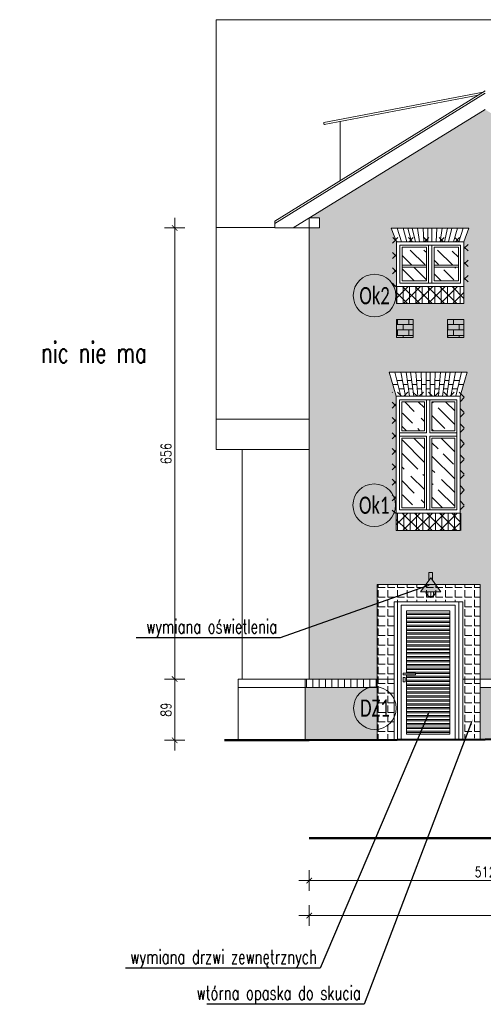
# Model space of a CAD drawing. Header units: millimetres. Extents: x 284606 to 569416, y -192995 to -95103.
# Tile 134 of 178: x 297710 to 298384, y -99150 to -97719. Entities that reach past the tile are written whole.
import ezdxf
from ezdxf import colors
from ezdxf.entities.mleader import LeaderData, LeaderLine
from ezdxf.enums import TextEntityAlignment as Align
from ezdxf.math import Vec2, Vec3

# ---------------------------------------------------------------- set-up
doc = ezdxf.new("R2010")
doc.units = ezdxf.units.MM
doc.layers.get('0').update_dxf_attribs({"lineweight": 0})
for name, color, linetype, lineweight in [('!STR_Elewacje 0.15', 10, 'Continuous', 15), ('!STR_Konstrukcja 0.20', 200, 'Continuous', 20), ('!STR_Konstrukcja 0.50', 72, 'Continuous', 50), ('!STR_Kreskowanie', 253, 'Continuous', 5), ('!STR_Ocieplenie 0.05', 1, 'Continuous', 5), ('!STR_Opisy 0.09', 8, 'Continuous', 9), ('!STR_Stolarka drzwiowa', 30, 'Continuous', 15), ('!STR_Stolarka okienna', 72, 'Continuous', 15), ('!STR_Wymiarowanie', 254, 'Continuous', 9), ('EKO Opisy 0.09', 8, 'Continuous', 9)]:
    doc.layers.add(name, color=color, linetype=linetype, lineweight=lineweight)
doc.layers.add('!STR_Kreskowanie ścian', color=7, linetype='Continuous', lineweight=5, true_color=0xa6a6a6)
doc.layers.add('!STR_Obrysy pomieszczeń', color=215, linetype='Continuous', lineweight=9, plot=False)
doc.styles.add('EKO 1-10', font='romans.shx', dxfattribs={"width": 0.8, "height": 15})
doc.styles.add('EKO CM 1-50', font='calibri.ttf', dxfattribs={"width": 0.8, "height": 12.5})
doc.styles.add('j-romans', font='romans.shx', dxfattribs={"width": 0.7})
doc.dimstyles.new('EKO wymiar 1-10', dxfattribs={"dimtxt": 15, "dimasz": 8, "dimexe": 15, "dimexo": 15, "dimgap": 5, "dimtad": 1, "dimdec": 0, "dimtxsty": 'EKO 1-10', "dimblk": 'ARCHTICK', "dimcen": 10, "dimdle": 15, "dimclrd": 256, "dimclre": 256, "dimclrt": 256, "dimazin": 2, "dimtfac": 1, "dimtdec": 0, "dimtmove": 2, "dimatfit": 3, "dimldrblk": 'ARCHTICK', "dimfxl": 15, "dimfxlon": 1, "dimlwd": -1, "dimlwe": -1, "dimarcsym": 0})
pattern_1 = [(0, (11300.432, 0), (0, 8.128), []), (90, (11300.432, 0), (-8.128, 8.128), [8.128, -8.128])]

# ---------------------------------------------------------------- blocks, each defined once
blk = doc.blocks.new('_ArchTick')
at = {"color": 0, "linetype": 'ByBlock', "const_width": 0.15}
blk.add_lwpolyline([(-0.5, -0.5), (0.5, 0.5)], dxfattribs=at)
blk = doc.blocks.new('*D526')
at = {"layer": '!STR_Wymiarowanie', "ltscale": 1.5, "transparency": 16777216}
for p, q in [((297935.6, -98692.6), (297935.6, -98006.7)), ((297950.6, -98021.7), (297920.6, -98021.7)), ((297950.6, -98677.6), (297920.6, -98677.6))]:
    blk.add_line(p, q, dxfattribs=at)
at = {"layer": 'Defpoints', "color": 0, "ltscale": 1.5, "transparency": 16777216}
for p in [(297935.6, -98021.7), (298131.2, -98021.7), (298131.2, -98677.6)]:
    blk.add_point(p, dxfattribs=at)
at = {"layer": '!STR_Wymiarowanie', "ltscale": 1.5, "transparency": 16777216, "xscale": 8, "yscale": 8, "zscale": 8}
for p, rotation in [((297935.6, -98021.7), 90), ((297935.6, -98677.6), 270)]:
    blk.add_blockref('_ArchTick', p, dxfattribs=dict(at, rotation=rotation))
at = {"layer": '!STR_Wymiarowanie', "ltscale": 1.5, "transparency": 16777216, "insert": (297923.1, -98349.7), "char_height": 15, "attachment_point": 5, "rotation": 90, "style": 'EKO 1-10'}
blk.add_mtext('656', dxfattribs=at)
blk = doc.blocks.new('*D529')
at = {"layer": '!STR_Wymiarowanie', "ltscale": 1.5, "transparency": 16777216}
for p, q in [((298131.2, -98955.5), (298131.2, -98985.5)), ((298642.9, -98955.5), (298642.9, -98985.5)), ((298657.9, -98970.5), (298116.2, -98970.5))]:
    blk.add_line(p, q, dxfattribs=at)
at = {"layer": 'Defpoints', "color": 0, "ltscale": 1.5, "transparency": 16777216}
for p in [(298131.2, -98909.1), (298642.9, -98909.1), (298131.2, -98970.5)]:
    blk.add_point(p, dxfattribs=at)
at = {"layer": '!STR_Wymiarowanie', "ltscale": 1.5, "transparency": 16777216, "xscale": 8, "yscale": 8, "zscale": 8, "rotation": 180}
blk.add_blockref('_ArchTick', (298131.2, -98970.5), dxfattribs=at)
at = {"layer": '!STR_Wymiarowanie', "ltscale": 1.5, "transparency": 16777216, "xscale": 8, "yscale": 8, "zscale": 8}
blk.add_blockref('_ArchTick', (298642.9, -98970.5), dxfattribs=at)
at = {"layer": '!STR_Wymiarowanie', "ltscale": 1.5, "transparency": 16777216, "insert": (298387, -98958), "char_height": 15, "attachment_point": 5, "style": 'EKO 1-10'}
blk.add_mtext('512', dxfattribs=at)
blk = doc.blocks.new('drzwi 2')
at = {"layer": '!STR_Kreskowanie ścian', "ltscale": 1.5}
h = blk.add_hatch(dxfattribs=at)
h.set_pattern_fill('ANSI32', color=256, scale=0.6, angle=135)
h.set_pattern_definition([(180, (-286831.7866, 101932.629), (-4e-16, -5.715), []), (180, (-286833.6916, 101934.534), (-4e-16, -5.715), [])])
h.paths.add_polyline_path([(75.8, 187.2), (13, 187.2), (13, 96.6), (25.9, 96.6), (25.9, 93.9), (13, 93.9), (13, 55), (75.8, 55)])
h.paths.add_polyline_path([(75.8, 55), (13, 55), (13, 8), (75.8, 8)])
at = {"layer": '!STR_Konstrukcja 0.20', "ltscale": 1.5}
blk.add_line((0, 105.9), (0.1, 105.9), dxfattribs=at)
at = {"layer": '!STR_Stolarka drzwiowa', "ltscale": 1.5}
for points in [[(0, 200.2), (88.8, 200.2), (88.8, 0), (0, 0)], [(5, 195.2), (83.8, 195.2), (83.8, 0), (5, 0)], [(8.2, 96.6), (25.9, 96.6), (25.9, 93.9), (8.2, 93.9)], [(8.2, 90.4), (11, 90.4), (11, 84), (8.2, 84)]]:
    blk.add_lwpolyline(points, close=True, dxfattribs=at)
for points in [[(0, 0), (0, 200.2), (88.8, 200.2), (88.8, 0)], [(5, 0), (5, 195.2), (83.8, 195.2), (83.8, 0)], [(13, 96.6), (13, 187.2), (75.8, 187.2), (75.8, 8), (13, 8), (13, 93.9)]]:
    blk.add_lwpolyline(points, dxfattribs=at)
blk = doc.blocks.new('okno 100x175')
at = {"layer": '!STR_Kreskowanie', "ltscale": 0.3}
h = blk.add_hatch(dxfattribs=at)
h.set_pattern_fill('GOST_WOOD', color=256, scale=7, angle=45)
h.set_pattern_definition([(135, (-591764.885, 207373.385), (29.6984848, 29.6984848), [70, -14]), (135, (-591745.086, 207373.385), (29.6984848, 29.6984848), [42, -10.5, 21, -10.5]), (135, (-591720.337, 207368.435), (29.6984848, 29.6984848), [70, -14])])
h.paths.add_polyline_path([(52, 162), (52, 120), (85, 120), (85, 162)])
h.paths.add_polyline_path([(8, 120), (41, 120), (41, 162), (8, 162)])
h.paths.add_polyline_path([(8, 8), (41, 8), (41, 109), (8, 109)])
h.paths.add_polyline_path([(52, 109), (52, 8), (85, 8), (85, 109)])
at = {"layer": '!STR_Kreskowanie ścian', "ltscale": 1.5}
h = blk.add_hatch(dxfattribs=at)
h.set_pattern_fill('ANSI31', color=256, scale=2.9, angle=45)
h.set_pattern_definition([(90, (-591764.885, 207373.385), (-9.2075, 9e-16), [])])
h.paths.add_polyline_path([(96.5, 0), (96.5, -25), (-3.5, -25), (-3.5, 0)])
at = {"layer": '!STR_Elewacje 0.15', "ltscale": 1.5}
for p, q in [((0, 170), (-10, 204.9)), ((103, 204.9), (-10, 204.9)), ((6.5, 170), (-2, 204.9)), ((13.5, 170), (6.6, 204.9)), ((19.5, 170), (14.5, 204.9)), ((25.5, 170), (20.9, 204.9)), ((31.5, 170), (28.6, 204.9)), ((37.5, 170), (36.5, 204.9)), ((43.5, 170), (43.5, 204.9)), ((49.5, 170), (49.5, 204.9)), ((55.5, 170), (56.5, 204.9)), ((61.5, 170), (64.4, 204.9)), ((67.5, 170), (72.1, 204.9)), ((73.5, 170), (78.5, 204.9)), ((79.5, 170), (86.4, 204.9)), ((86.5, 170), (95, 204.9)), ((93, 170), (103, 204.9)), ((2.4, 186.9), (-4.8, 186.9)), ((9, 192.9), (0.9, 192.9)), ((17.1, 186.9), (10.1, 186.9)), ((22.5, 192.9), (16.2, 192.9)), ((30.1, 186.9), (23.3, 186.9)), ((36.8, 192.9), (29.6, 192.9)), ((43.5, 186.9), (37, 186.9)), ((49.5, 192.9), (43.5, 192.9)), ((56, 186.9), (49.5, 186.9)), ((63.4, 192.9), (56.2, 192.9)), ((69.7, 186.9), (62.9, 186.9)), ((76.8, 192.9), (70.5, 192.9)), ((82.9, 186.9), (75.9, 186.9)), ((92.1, 192.9), (84, 192.9)), ((97.8, 186.9), (90.6, 186.9)), ((11.3, 180.9), (3.8, 180.9)), ((11.3, 180.9), (3.8, 180.9)), ((11.3, 180.9), (3.8, 180.9)), ((24.1, 180.9), (17.9, 180.9)), ((24.1, 180.9), (17.9, 180.9)), ((24.1, 180.9), (17.9, 180.9)), ((37.2, 180.9), (30.6, 180.9)), ((37.2, 180.9), (30.6, 180.9)), ((37.2, 180.9), (30.6, 180.9)), ((49.5, 180.9), (43.5, 180.9)), ((49.5, 180.9), (43.5, 180.9)), ((49.5, 180.9), (43.5, 180.9)), ((62.4, 180.9), (55.8, 180.9)), ((62.4, 180.9), (55.8, 180.9)), ((62.4, 180.9), (55.8, 180.9)), ((75.1, 180.9), (68.9, 180.9)), ((75.1, 180.9), (68.9, 180.9)), ((75.1, 180.9), (68.9, 180.9)), ((89.2, 180.9), (81.7, 180.9)), ((89.2, 180.9), (81.7, 180.9)), ((89.2, 180.9), (81.7, 180.9))]:
    blk.add_line(p, q, dxfattribs=at)
blk.add_lwpolyline([(93, 0), (0, 0), (0, -25), (93, -25)], close=True, dxfattribs=at)
at = {"layer": '!STR_Stolarka okienna', "ltscale": 1.5}
for points in [[(93, 0), (93, 170), (0, 170), (0, 0), (93, 0)], [(44, 165), (44, 117)], [(49, 165), (49, 117)], [(44, 117), (5, 117)], [(88, 117), (49, 117)], [(44, 112), (5, 112)], [(44, 112), (44, 5)], [(49, 112), (49, 5)], [(88, 112), (49, 112)]]:
    blk.add_lwpolyline(points, dxfattribs=at)
for points in [[(88, 5), (88, 165), (5, 165), (5, 5)], [(41, 162), (8, 162), (8, 120), (41, 120)], [(85, 162), (52, 162), (52, 120), (85, 120)], [(41, 109), (8, 109), (8, 8), (41, 8)], [(88, 112), (49, 112), (49, 5), (88, 5)], [(85, 109), (52, 109), (52, 8), (85, 8)]]:
    blk.add_lwpolyline(points, close=True, dxfattribs=at)
blk = doc.blocks.new('*D543')
at = {"layer": '!STR_Wymiarowanie', "ltscale": 1.5, "transparency": 16777216}
for p, q in [((298131.2, -99006.5), (298131.2, -99036.5)), ((299189.2, -99006.5), (299189.2, -99036.5)), ((298116.2, -99021.5), (299204.2, -99021.5))]:
    blk.add_line(p, q, dxfattribs=at)
at = {"layer": 'Defpoints', "color": 0, "ltscale": 1.5, "transparency": 16777216}
for p in [(299189.2, -98896.1), (298131.2, -98909.1), (299189.2, -99021.5)]:
    blk.add_point(p, dxfattribs=at)
at = {"layer": '!STR_Wymiarowanie', "ltscale": 1.5, "transparency": 16777216, "xscale": 8, "yscale": 8, "zscale": 8, "rotation": 180}
blk.add_blockref('_ArchTick', (298131.2, -99021.5), dxfattribs=at)
at = {"layer": '!STR_Wymiarowanie', "ltscale": 1.5, "transparency": 16777216, "xscale": 8, "yscale": 8, "zscale": 8}
blk.add_blockref('_ArchTick', (299189.2, -99021.5), dxfattribs=at)
at = {"layer": '!STR_Wymiarowanie', "ltscale": 1.5, "transparency": 16777216, "insert": (298660.2, -99009), "char_height": 15, "attachment_point": 5, "style": 'EKO 1-10'}
blk.add_mtext('1058', dxfattribs=at)
blk = doc.blocks.new('*D552')
at = {"layer": '!STR_Wymiarowanie', "ltscale": 1.5, "transparency": 16777216}
for p, q in [((297935.6, -98662.6), (297935.6, -98781.6)), ((297950.6, -98677.6), (297920.6, -98677.6)), ((297950.6, -98766.6), (297920.6, -98766.6))]:
    blk.add_line(p, q, dxfattribs=at)
at = {"layer": 'Defpoints', "color": 0, "ltscale": 1.5, "transparency": 16777216}
for p in [(298125.2, -98677.6), (297935.6, -98766.6), (298125.2, -98766.6)]:
    blk.add_point(p, dxfattribs=at)
at = {"layer": '!STR_Wymiarowanie', "ltscale": 1.5, "transparency": 16777216, "xscale": 8, "yscale": 8, "zscale": 8}
for p, rotation in [((297935.6, -98677.6), 90), ((297935.6, -98766.6), 270)]:
    blk.add_blockref('_ArchTick', p, dxfattribs=dict(at, rotation=rotation))
at = {"layer": '!STR_Wymiarowanie', "ltscale": 1.5, "transparency": 16777216, "insert": (297923.1, -98722.1), "char_height": 15, "attachment_point": 5, "rotation": 90, "style": 'EKO 1-10'}
blk.add_mtext('89', dxfattribs=at)
blk = doc.blocks.new('KÓLKO')
at = {"layer": '!STR_Opisy 0.09'}
blk.add_circle((0, -15.51), 15.51, dxfattribs=at)
at = {"layer": '!STR_Opisy 0.09', "style": 'EKO 1-10', "width": 0.8}
blk.add_attdef('NR', text='', height=15, dxfattribs=at).set_placement((0, -15.51), align=Align.MIDDLE_CENTER)
blk = doc.blocks.new('oświetlenie')
at = {"ltscale": 1.5}
h = blk.add_hatch(color=256, dxfattribs=at)
h.dxf.hatch_style = 1
h.paths.add_polyline_path([(0, 0), (-49, -67.7), (0, -67.7), (49, -67.7)])
h.paths.add_polyline_path([(8.2, 26), (-8.2, 26), (-8.2, -11.3), (0, 0), (8.2, -11.3)])
at = {"layer": '!STR_Wymiarowanie', "ltscale": 1.5}
for p, q in [((-13.8, -67.7), (-13.8, -94.3)), ((0, -67.7), (0, -98.2)), ((13.8, -67.7), (13.8, -94.3))]:
    blk.add_line(p, q, dxfattribs=at)
for points in [[(-49, -67.7), (0, 0)], [(-8.2, -11.3), (-8.2, 26), (8.2, 26), (8.2, -11.3)], [(49, -67.7), (0, 0)], [(-49, -67.7), (0, -67.7)], [(49, -67.7), (0, -67.7)]]:
    blk.add_lwpolyline(points, dxfattribs=at)
blk.add_arc((0, -67.7), 23.3, 180, 0, dxfattribs=at)

msp = doc.modelspace()

# ---------------------------------------------------------------- hatches: boundary and pattern name
at = {"layer": '!STR_Kreskowanie', "ltscale": 0.3}
h = msp.add_hatch(dxfattribs=at)
h.set_pattern_fill('GOST_WOOD', color=256, scale=7, angle=45)
h.set_pattern_definition([(135, (5799.024, 19.05), (29.698485, 29.698485), [70, -14]), (135, (5818.823, 19.05), (29.698485, 29.698485), [42, -10.5, 21, -10.5]), (135, (5843.57, 14.1), (29.698485, 29.698485), [70, -14])])
h.paths.add_polyline_path([(298301.6, -98053.7), (298266.1, -98053.7), (298266.1, -98075.8), (298301.6, -98075.8)])
h.paths.add_polyline_path([(298301.6, -98078.8), (298266.1, -98078.8), (298266.1, -98098.7), (298301.6, -98098.7)])
h.paths.add_polyline_path([(298348.1, -98053.7), (298312.6, -98053.7), (298312.6, -98075.8), (298348.1, -98075.8)])
h.paths.add_polyline_path([(298348.1, -98078.8), (298312.6, -98078.8), (298312.6, -98098.7), (298348.1, -98098.7)])
at = {"layer": '!STR_Kreskowanie ścian', "ltscale": 0.3}
h = msp.add_hatch(dxfattribs=at)
h.set_pattern_fill('AR-B816', color=256, scale=0.04)
h.set_pattern_definition(pattern_1)
h.paths.add_polyline_path([(298642.9, -98021.7), (298627.9, -98021.7), (298627.9, -98006.7), (298642.9, -98006.7), (298387, -97849.6), (298131.2, -98006.7), (298146.2, -98006.7), (298146.2, -98021.7), (298131.2, -98021.7), (298131.2, -98677.6), (298229.7, -98677.6), (298229.7, -98540.3), (298379.5, -98540.3), (298379.5, -98677.6), (298642.9, -98677.6)])
h.paths.add_polyline_path([(298257.6, -98461.4), (298257.6, -98436.4), (298257.6, -98266.4), (298247.6, -98231.5), (298360.5, -98231.5), (298350.6, -98266.4), (298350.6, -98436.4), (298350.6, -98461.4)], flags=16)
h.paths.add_polyline_path([(298262.6, -98431.4), (298262.6, -98271.4), (298345.6, -98271.4), (298345.6, -98431.4), (298306.6, -98431.4)], flags=0)
h.paths.add_polyline_path([(298265.6, -98428.4), (298265.6, -98327.4), (298298.6, -98327.4), (298298.6, -98428.4)], flags=0)
h.paths.add_polyline_path([(298309.6, -98428.4), (298309.6, -98327.4), (298342.6, -98327.4), (298342.6, -98428.4)], flags=0)
h.paths.add_polyline_path([(298265.6, -98316.4), (298265.6, -98274.4), (298298.6, -98274.4), (298298.6, -98316.4)], flags=0)
h.paths.add_polyline_path([(298309.6, -98316.4), (298309.6, -98274.4), (298342.6, -98274.4), (298342.6, -98316.4)], flags=0)
h.paths.add_polyline_path([(298258.5, -98243.5), (298266.5, -98243.5), (298267.7, -98249.5), (298274.7, -98249.5), (298273.8, -98243.5), (298280, -98243.5), (298280.8, -98249.5), (298287.7, -98249.5), (298287.2, -98243.5), (298294.4, -98243.5), (298294.6, -98249.5), (298301.1, -98249.5), (298301.1, -98243.5), (298307.1, -98243.5), (298307.1, -98249.5), (298313.5, -98249.5), (298313.7, -98243.5), (298320.9, -98243.5), (298320.4, -98249.5), (298327.3, -98249.5), (298328.1, -98243.5), (298334.3, -98243.5), (298333.5, -98249.5), (298340.4, -98249.5), (298341.6, -98243.5), (298349.6, -98243.5), (298346.7, -98255.5), (298339.2, -98255.5), (298340.4, -98249.5), (298333.5, -98249.5), (298332.6, -98255.5), (298326.5, -98255.5), (298327.3, -98249.5), (298320.4, -98249.5), (298320, -98255.5), (298313.4, -98255.5), (298313.5, -98249.5), (298307.1, -98249.5), (298307.1, -98255.5), (298301.1, -98255.5), (298301.1, -98249.5), (298294.6, -98249.5), (298294.7, -98255.5), (298288.2, -98255.5), (298287.7, -98249.5), (298280.8, -98249.5), (298281.6, -98255.5), (298275.5, -98255.5), (298274.7, -98249.5), (298267.7, -98249.5), (298268.9, -98255.5), (298261.4, -98255.5)], flags=0)
h.paths.add_polyline_path([(298498.8, -98427), (298491.8, -98392.4), (298563.7, -98392.4), (298556.8, -98427), (298556.8, -98597.3), (298556.8, -98622.3), (298498.8, -98622.3), (298498.8, -98597.3)], flags=16)
h.paths.add_polyline_path([(298503.8, -98432.3), (298551.8, -98432.3), (298551.8, -98480.3), (298551.8, -98592.3), (298503.8, -98592.3)], flags=0)
h.paths.add_polyline_path([(298506.8, -98435.3), (298548.8, -98435.3), (298548.8, -98589.3), (298506.8, -98589.3)], flags=0)
h.paths.add_polyline_path([(298509.9, -98404.4), (298517.6, -98404.4), (298517.8, -98410.4), (298524.8, -98410.4), (298524.8, -98404.4), (298530.8, -98404.4), (298530.8, -98410.4), (298537.8, -98410.4), (298537.9, -98404.4), (298545.7, -98404.4), (298544.7, -98416.4), (298537.6, -98416.4), (298537.8, -98410.4), (298530.8, -98410.4), (298530.8, -98416.4), (298524.8, -98416.4), (298524.8, -98410.4), (298517.8, -98410.4), (298518, -98416.4), (298510.9, -98416.4)], flags=0)
h.paths.add_polyline_path([(298258.1, -98180.9), (298258.1, -98154.9), (298282.1, -98154.9), (298282.1, -98180.9)], flags=16)
h.paths.add_polyline_path([(298332.1, -98180.9), (298332.1, -98154.9), (298356.1, -98154.9), (298356.1, -98180.9)], flags=16)
h.paths.add_polyline_path([(298498.8, -98304.7), (298498.8, -98279.7), (298498.8, -98109.4), (298491.8, -98074.8), (298563.7, -98074.8), (298556.8, -98109.4), (298556.8, -98279.7), (298556.8, -98304.7)], flags=16)
h.paths.add_polyline_path([(298503.8, -98274.7), (298503.8, -98114.7), (298551.8, -98114.7), (298551.8, -98162.7), (298551.8, -98274.7)], flags=0)
h.paths.add_polyline_path([(298506.8, -98271.7), (298506.8, -98117.7), (298548.8, -98117.7), (298548.8, -98271.7)], flags=0)
h.paths.add_polyline_path([(298258.1, -98131.7), (298258.1, -98106.7), (298258.1, -98041.7), (298250.1, -98021.8), (298363, -98021.8), (298356.1, -98041.7), (298356.1, -98106.7), (298356.1, -98131.7)], flags=16)
h.paths.add_polyline_path([(298263.1, -98101.7), (298263.1, -98046.7), (298351.1, -98046.7), (298351.1, -98101.7)], flags=0)
h.paths.add_polyline_path([(298266.1, -98098.7), (298266.1, -98049.7), (298301.6, -98049.7), (298301.6, -98098.7)], flags=0)
h.paths.add_polyline_path([(298312.6, -98098.7), (298312.6, -98049.7), (298348.1, -98049.7), (298348.1, -98098.7)], flags=0)
h.paths.add_polyline_path([(298509.9, -98086.8), (298517.6, -98086.8), (298517.8, -98092.8), (298524.8, -98092.8), (298524.8, -98086.8), (298530.8, -98086.8), (298530.8, -98092.8), (298537.8, -98092.8), (298537.9, -98086.8), (298545.7, -98086.8), (298544.7, -98098.8), (298537.6, -98098.8), (298537.8, -98092.8), (298530.8, -98092.8), (298530.8, -98098.8), (298524.8, -98098.8), (298524.8, -98092.8), (298517.8, -98092.8), (298518, -98098.8), (298510.9, -98098.8)], flags=0)
h.paths.add_polyline_path([(298229.7, -98689.6), (298125.2, -98689.6), (298125.2, -98766.6), (298229.7, -98765.5)])
h.paths.add_polyline_path([(298484.1, -98730.5), (298476.3, -98695.6), (298570.8, -98695.6), (298563.9, -98730.5), (298563.9, -98764.6), (298642.9, -98764.3), (298648.9, -98764.4), (298648.9, -98689.6), (298379.5, -98689.6), (298379.5, -98765.5), (298484.1, -98765)])
h.paths.add_polyline_path([(299195.2, -98689.6), (298680.7, -98689.6), (298680.7, -98765), (299180.4, -98774.5), (299195.2, -98774.6)])
h.paths.add_polyline_path([(299189.2, -98367.5), (298957.8, -98367.5), (298680.7, -98367.5), (298680.7, -98677.6), (299189.2, -98677.6)])
h.paths.add_polyline_path([(298708.2, -98493.3), (298708.2, -98427.3), (298701.2, -98427.3), (298773.1, -98427.3), (298766.2, -98427.3), (298766.2, -98493.3)], flags=16)
h.paths.add_polyline_path([(298713.2, -98488.3), (298713.2, -98432.3), (298761.2, -98432.3), (298761.2, -98486.3), (298761.2, -98488.3)], flags=0)
h.paths.add_polyline_path([(298716.2, -98485.3), (298716.2, -98435.3), (298758.2, -98435.3), (298758.2, -98485.3)], flags=0)
h.paths.add_polyline_path([(298727.3, -98416.7), (298720.3, -98416.7), (298719.3, -98404.7), (298727, -98404.7), (298727.2, -98410.7), (298734.2, -98410.7), (298734.2, -98404.7), (298740.2, -98404.7), (298740.2, -98410.7), (298747.1, -98410.7), (298747.3, -98404.7), (298755, -98404.7), (298754.1, -98416.7), (298747, -98416.7), (298747.1, -98410.7), (298740.2, -98410.7), (298740.2, -98416.7), (298734.2, -98416.7), (298734.2, -98410.7), (298727.2, -98410.7)], flags=16)
h.paths.add_polyline_path([(298670.7, -98367.5), (298642.9, -98367.5), (298642.9, -98677.6), (298670.7, -98677.6)])
h.paths.add_polyline_path([(298670.7, -98689.6), (298648.9, -98689.6), (298648.9, -98764.4), (298670.7, -98764.8)])
at = {"layer": '!STR_Kreskowanie ścian', "ltscale": 1.5}
h = msp.add_hatch(dxfattribs=at)
h.set_pattern_fill('ANSI31', color=256, scale=2.9, angle=45)
h.paths.add_polyline_path([(298356.1, -98106.7), (298356.1, -98131.7), (298258.1, -98131.7), (298258.1, -98106.7)])
at = {"layer": '!STR_Kreskowanie ścian', "ltscale": 0.3, "true_color": 0xdbdbdb}
h = msp.add_hatch(color=254, dxfattribs=at)
h.dxf.hatch_style = 1
h.paths.add_polyline_path([(298282.1, -98154.9), (298258.1, -98154.9), (298258.1, -98180.9), (298282.1, -98180.9)])
h.paths.add_polyline_path([(298356.1, -98154.9), (298332.1, -98154.9), (298332.1, -98180.9), (298356.1, -98180.9)])
h.paths.add_polyline_path([(298897.7, -98109.7), (298878, -98109.7), (298878, -98189.9), (298897.7, -98189.9)])
h.paths.add_polyline_path([(298897.7, -98207.9), (298878, -98207.9), (298878, -98279.7), (298897.7, -98279.7)])
at = {"layer": '!STR_Kreskowanie ścian', "ltscale": 0.3}
h = msp.add_hatch(dxfattribs=at)
h.set_pattern_fill('AR-B816', color=256, scale=0.04)
h.set_pattern_definition(pattern_1)
h.paths.add_polyline_path([(298282.1, -98154.9), (298258.1, -98154.9), (298258.1, -98180.9), (298282.1, -98180.9)])
h.paths.add_polyline_path([(298356.1, -98154.9), (298332.1, -98154.9), (298332.1, -98180.9), (298356.1, -98180.9)])
h.paths.add_polyline_path([(298897.7, -98109.7), (298878, -98109.7), (298878, -98189.9), (298897.7, -98189.9)])
h.paths.add_polyline_path([(298897.7, -98207.9), (298878, -98207.9), (298878, -98279.7), (298897.7, -98279.7)])
at = {"layer": '!STR_Kreskowanie ścian', "ltscale": 1.5}
h = msp.add_hatch(dxfattribs=at)
h.set_pattern_fill('ANSI31', color=256, scale=2.9, angle=45)
h.set_pattern_definition([(90, (7952.734, 2627.342), (-9.2075, 9e-16), [])])
h.paths.add_polyline_path([(298229.7, -98677.6), (298125.2, -98677.6), (298125.2, -98689.6), (298229.7, -98689.6)])
at = {"layer": '!STR_Ocieplenie 0.05', "lineweight": 5, "ltscale": 0.3, "true_color": 0x387fc2}
h = msp.add_hatch(dxfattribs=at)
h.set_pattern_fill('ANSI37', color=145, scale=5)
h.set_pattern_definition([(45, (269.037, 4313.254), (-11.22532015, 11.22532015), []), (135, (269.037, 4313.254), (-11.22532015, -11.22532015), [])])
h.paths.add_polyline_path([(298362, -98035.6), (298252, -98035.6), (298252, -98106.6), (298258, -98106.6), (298258, -98041.6), (298356.1, -98041.6), (298356.1, -98106.6), (298362, -98106.6)])
at = {"layer": '!STR_Ocieplenie 0.05', "lineweight": 5, "ltscale": 0.3, "true_color": 0xdb2724}
h = msp.add_hatch(dxfattribs=at)
h.set_pattern_fill('ANSI37', color=22, scale=4)
h.set_pattern_definition([(45, (-5450.254, 2979.997), (-8.9802561, 8.9802561), []), (135, (-5450.254, 2979.997), (-8.9802561, -8.9802561), [])])
h.paths.add_polyline_path([(298356.1, -98106.8), (298258, -98106.7), (298258, -98131.6), (298356.1, -98131.6)])
at = {"layer": '!STR_Ocieplenie 0.05', "lineweight": 5, "ltscale": 0.3, "true_color": 0x387fc2}
h = msp.add_hatch(dxfattribs=at)
h.set_pattern_fill('ANSI37', color=145, scale=5)
h.set_pattern_definition([(45, (268.537, 3983.516), (-11.22532015, 11.22532015), []), (135, (268.537, 3983.516), (-11.22532015, -11.22532015), [])])
h.paths.add_polyline_path([(298356.5, -98260.3), (298251.5, -98260.3), (298251.5, -98436.3), (298257.5, -98436.3), (298257.5, -98266.3), (298350.5, -98266.3), (298350.5, -98436.3), (298356.5, -98436.3)])
at = {"layer": '!STR_Ocieplenie 0.05', "lineweight": 5, "ltscale": 0.3, "true_color": 0xdb2724}
h = msp.add_hatch(dxfattribs=at)
h.set_pattern_fill('ANSI37', color=22, scale=4)
h.set_pattern_definition([(45, (-5450.754, 2650.26), (-8.9802561, 8.9802561), []), (135, (-5450.754, 2650.26), (-8.9802561, -8.9802561), [])])
h.paths.add_polyline_path([(298350.6, -98436.4), (298257.5, -98436.4), (298257.5, -98461.3), (298350.6, -98461.3)])
at = {"layer": '!STR_Wymiarowanie', "ltscale": 1.5, "true_color": 0xe01f22}
h = msp.add_hatch(dxfattribs=at)
h.set_pattern_fill('ANGLE', color=242, scale=2)
h.set_pattern_definition([(0, (0, 0), (0, 13.97), [10.16, -3.81]), (90, (0, 0), (-13.97, 9e-16), [10.16, -3.81])])
h.paths.add_polyline_path([(298379.5, -98540.3), (298229.7, -98540.3), (298229.7, -98766.1), (298254.7, -98766.1), (298254.7, -98565.3), (298354.5, -98565.3), (298354.5, -98763.6), (298379.5, -98763.6)])

# ---------------------------------------------------------------- linework, layer by layer
at = {"layer": '!STR_Elewacje 0.15', "ltscale": 1.5}
for p, q in [((298258.1, -98041.7), (298250.1, -98021.8)), ((298363, -98021.8), (298250.1, -98021.8)), ((298265.5, -98041.7), (298259.1, -98021.8)), ((298273, -98041.7), (298267.6, -98021.8)), ((298279.6, -98041.7), (298274.6, -98021.8)), ((298285.6, -98041.7), (298281, -98021.8)), ((298291.6, -98041.7), (298288.7, -98021.8)), ((298297.6, -98041.7), (298296.6, -98021.8)), ((298303.6, -98041.7), (298303.6, -98021.8)), ((298309.6, -98041.7), (298309.6, -98021.8)), ((298315.6, -98041.7), (298316.6, -98021.8)), ((298321.6, -98041.7), (298324.4, -98021.8)), ((298327.6, -98041.7), (298332.1, -98021.8)), ((298333.6, -98041.7), (298338.5, -98021.8)), ((298341.1, -98041.7), (298346.5, -98021.8)), ((298348.6, -98041.7), (298355.1, -98021.8)), ((298356.1, -98041.7), (298363, -98021.8))]:
    msp.add_line(p, q, dxfattribs=at)
msp.add_lwpolyline([(298356.1, -98106.7), (298258.1, -98106.7), (298258.1, -98131.7), (298356.1, -98131.7)], close=True, dxfattribs=at)
at = {"layer": '!STR_Konstrukcja 0.20', "ltscale": 1.5}
for p, q in [((298081.2, -98011.7), (298387, -97822.2)), ((298081.2, -98015.3), (298387, -97825.8)), ((298108, -98021.7), (298387, -97849.6)), ((298081.2, -98021.7), (298081.2, -98011.7)), ((298254.7, -98677.6), (298131.2, -98677.6)), ((299189.2, -98677.6), (298354.5, -98677.6))]:
    msp.add_line(p, q, dxfattribs=at)
for points in [[(298131.2, -98021.7), (298146.2, -98021.7), (298146.2, -98006.7), (298131.2, -98006.7)], [(298254.7, -98565.3), (298354.5, -98565.3), (298354.5, -98765.5), (298254.7, -98765.5)]]:
    msp.add_lwpolyline(points, close=True, dxfattribs=at)
for points in [[(298131.2, -98021.7), (298081.2, -98021.7)], [(298131.2, -98677.6), (298131.2, -98021.7)], [(298229.7, -98765.5), (298229.7, -98540.3), (298379.5, -98540.3), (298379.5, -98765.5)]]:
    msp.add_lwpolyline(points, dxfattribs=at)
at = {"layer": '!STR_Konstrukcja 0.50', "ltscale": 1.5}
for points in [[(299246, -98774.6), (299189.2, -98774.6), (298642.9, -98764.3), (298131.2, -98766.6), (298008, -98766.6)], [(298131.2, -98909.1), (298642.9, -98909.1), (298642.9, -98896.1), (299189.2, -98896.1)]]:
    msp.add_lwpolyline(points, dxfattribs=at)
at = {"layer": '!STR_Kreskowanie ścian', "ltscale": 0.3}
msp.add_line((298033.9, -98343.8), (298033.9, -98677.6), dxfattribs=at)
for points in [[(298548.1, -97718.8), (297995.9, -97718.8)], [(297995.9, -98343.8), (297995.9, -97718.8)], [(297995.9, -98343.8), (297995.9, -97733.8)], [(298152.3, -97868.5), (298384, -97824.1)], [(298152.8, -97871.4), (298376.8, -97828.5)], [(298176.2, -97952.8), (298176.2, -97866.9)], [(298081.2, -98020.8), (297995.9, -98020.8)], [(298131.2, -98299.8), (297995.9, -98299.8)], [(298131.2, -98343.8), (297995.9, -98343.8)]]:
    msp.add_lwpolyline(points, dxfattribs=at)
msp.add_arc((298173.7, -97866.4), 21.5, 185.5994, 193.6176, dxfattribs=at)
at = {"layer": '!STR_Ocieplenie 0.05', "ltscale": 1.5}
for points in [[(298229.7, -98677.6), (298125.2, -98677.6), (298125.2, -98689.6), (298229.7, -98689.6)], [(299195.2, -98677.6), (298379.5, -98677.6), (298379.5, -98689.6), (299195.2, -98689.6)], [(298125.2, -98689.6), (298229.7, -98689.6), (298229.7, -98765.5), (298125.2, -98766.6)]]:
    msp.add_lwpolyline(points, close=True, dxfattribs=at)
msp.add_lwpolyline([(298379.5, -98765.5), (298379.5, -98765.5), (298379.5, -98689.6), (299195.2, -98689.6), (299195.2, -98774.6), (299180.6, -98774.5)], dxfattribs=at)
at = {"layer": '!STR_Stolarka okienna', "ltscale": 1.5}
for points in [[(298356.1, -98041.7), (298356.1, -98106.7), (298258.1, -98106.7), (298258.1, -98041.7)], [(298351.1, -98046.7), (298351.1, -98101.7), (298263.1, -98101.7), (298263.1, -98046.7)], [(298301.6, -98049.7), (298266.1, -98049.7), (298266.1, -98098.7), (298301.6, -98098.7)], [(298348.1, -98049.7), (298312.6, -98049.7), (298312.6, -98098.7), (298348.1, -98098.7)]]:
    msp.add_lwpolyline(points, close=True, dxfattribs=at)
for points in [[(298304.6, -98046.7), (298304.6, -98101.7)], [(298309.6, -98046.7), (298309.6, -98101.7)], [(298301.6, -98075.8), (298266.1, -98075.8)], [(298301.6, -98078.8), (298266.1, -98078.8)], [(298312.6, -98075.8), (298348.1, -98075.8)], [(298312.6, -98078.8), (298348.1, -98078.8)]]:
    msp.add_lwpolyline(points, dxfattribs=at)
at = {"layer": '!STR_Wymiarowanie', "ltscale": 1.5}
for points in [[(298282.1, -98154.9), (298258.1, -98154.9), (298258.1, -98180.9), (298282.1, -98180.9)], [(298356.1, -98154.9), (298332.1, -98154.9), (298332.1, -98180.9), (298356.1, -98180.9)], [(298125.2, -98677.6), (298027.9, -98677.6), (298027.9, -98689.6), (298125.2, -98689.6)], [(298027.9, -98689.6), (298125.2, -98689.6), (298125.2, -98766.6), (298027.9, -98766.6)]]:
    msp.add_lwpolyline(points, close=True, dxfattribs=at)

# ---------------------------------------------------------------- block references
at = {"layer": '!STR_Konstrukcja 0.20', "ltscale": 1.5}
for name, p in [('okno 100x175', (298257.6, -98436.4)), ('drzwi 2', (298259.7, -98765.5))]:
    msp.add_blockref(name, p, dxfattribs=at)
at = {"layer": '!STR_Wymiarowanie', "xscale": 0.3, "yscale": 0.3, "zscale": 0.3}
msp.add_blockref('oświetlenie', (298307.7, -98530.2), dxfattribs=at)
at = {"layer": 'EKO Opisy 0.09'}
ref = msp.add_blockref('KÓLKO', (298226.2, -98089), dxfattribs=dict(at, xscale=2, yscale=2, zscale=2))
ref.add_attrib('NR', 'Ok2', dxfattribs={"height": 25, "style": 'EKO CM 1-50', "width": 0.7}).set_placement((298226.2, -98120.1), align=Align.MIDDLE_CENTER)
ref = msp.add_blockref('KÓLKO', (298225.7, -98393.8), dxfattribs=dict(at, xscale=2, yscale=2, zscale=2))
ref.add_attrib('NR', 'Ok1', dxfattribs={"height": 25, "style": 'EKO CM 1-50', "width": 0.7}).set_placement((298225.7, -98424.8), align=Align.MIDDLE_CENTER)
ref = msp.add_blockref('KÓLKO', (298226.7, -98688.8), dxfattribs=dict(at, xscale=2, yscale=2, zscale=2))
ref.add_attrib('NR', 'DZ1', dxfattribs={"height": 25, "style": 'EKO CM 1-50', "width": 0.7}).set_placement((298226.7, -98719.8), align=Align.MIDDLE_CENTER)

# ---------------------------------------------------------------- texts
at = {"layer": '!STR_Obrysy pomieszczeń', "ltscale": 0.3, "insert": (297741.1, -98187.9), "char_height": 30, "width": 671.474, "attachment_point": 1, "style": 'j-romans'}
msp.add_mtext('nic nie ma', dxfattribs=at)

# ---------------------------------------------------------------- dimensions: what is measured, and where the dimension line sits
at = {"layer": '!STR_Wymiarowanie', "ltscale": 1.5}
for base, p1, p2, picture, middle in [((297935.6, -98021.7), (298131.2, -98677.6), (298131.2, -98021.7), '*D526', (297923.1, -98349.7)), ((297935.6, -98766.6), (298125.2, -98677.6), (298125.2, -98766.6), '*D552', (297923.1, -98722.1))]:
    dim = msp.add_linear_dim(base=base, p1=p1, p2=p2, angle=90, dimstyle='EKO wymiar 1-10', dxfattribs=at)
    dim.commit()
    dim.dimension.update_dxf_attribs({"geometry": picture, "text_midpoint": middle})
for base, p1, p2, picture, middle in [((299189.2, -99021.5), (298131.2, -98909.1), (299189.2, -98896.1), '*D543', (298660.2, -99009)), ((298131.2, -98970.5), (298642.9, -98909.1), (298131.2, -98909.1), '*D529', (298387, -98958))]:
    dim = msp.add_linear_dim(base=base, p1=p1, p2=p2, dimstyle='EKO wymiar 1-10', dxfattribs=at)
    dim.commit()
    dim.dimension.update_dxf_attribs({"geometry": picture, "text_midpoint": middle})

# ---------------------------------------------------------------- leaders
at = {"layer": '!STR_Opisy 0.09', "ltscale": 0.3}
ml = msp.add_multileader_mtext('Standard', dxfattribs=at)
ml.set_content('wymiana oświetlenia ', color=256, style='j-romans')
ml.set_leader_properties()
ml.build(insert=Vec2(0, 0))
ml.multileader.update_dxf_attribs({"text_right_attachment_type": 6, "dogleg_length": 0.36, "arrow_head_size": 8, "scale": 2})
ctx = ml.context
ctx.base_point, ctx.scale, ctx.char_height, ctx.arrow_head_size, ctx.landing_gap_size, ctx.plane_origin = Vec3(297870.4, -98604.4), 2, 20, 8, 4, Vec3(345178.9, -103265.1)
ctx.right_attachment, ctx.text_align_type = 6, 2
notes = []
notes.append((ctx, [(1, (1, 1, 0), (298089.1, -98617.7), (-1, 0), 0.72, [(1, [(298307.7, -98540.3)], 0, [])])]))
ctx.mtext.insert, ctx.mtext.width, ctx.mtext.alignment, ctx.mtext.flow_direction = Vec3(298084.4, -98591.1), 616.028, 3, 5
ml = msp.add_multileader_mtext('Standard', dxfattribs=at)
ml.set_content('wymiana drzwi zewnętrznych ', color=256, style='j-romans')
ml.set_leader_properties()
ml.build(insert=Vec2(0, 0))
ml.multileader.update_dxf_attribs({"text_right_attachment_type": 6, "dogleg_length": 0.36, "arrow_head_size": 8, "scale": 2})
ctx = ml.context
ctx.base_point, ctx.scale, ctx.char_height, ctx.arrow_head_size, ctx.landing_gap_size, ctx.plane_origin = Vec3(297835, -99084.8), 2, 20, 8, 4, Vec3(345229.1, -103453.3)
ctx.right_attachment, ctx.text_align_type = 6, 2
notes.append((ctx, [(1, (1, 1, 0), (298147.1, -99098.1), (-1, 0), 0.72, [(1, [(298306.5, -98722.7)], 0, [])])]))
ctx.mtext.insert, ctx.mtext.width, ctx.mtext.alignment, ctx.mtext.flow_direction = Vec3(298142.4, -99071.4), 616.028, 3, 5
ml = msp.add_multileader_mtext('Standard', dxfattribs=at)
ml.set_content('wtórna opaska do skucia', color=256, style='j-romans')
ml.set_leader_properties()
ml.build(insert=Vec2(0, 0))
ml.multileader.update_dxf_attribs({"text_right_attachment_type": 6, "dogleg_length": 0.36, "arrow_head_size": 8, "scale": 2})
ctx = ml.context
ctx.base_point, ctx.scale, ctx.char_height, ctx.arrow_head_size, ctx.landing_gap_size, ctx.plane_origin = Vec3(297931.4, -99137.1), 2, 20, 8, 4, Vec3(345833.9, -103391.7)
ctx.right_attachment, ctx.text_align_type = 6, 2
notes.append((ctx, [(1, (1, 1, 0), (298210.8, -99150.5), (-1, 0), 0.72, [(1, [(298368.6, -98736.6)], 0, [])])]))
ctx.mtext.insert, ctx.mtext.width, ctx.mtext.alignment, ctx.mtext.flow_direction = Vec3(298206.1, -99123.8), 616.028, 3, 5
for ctx, leaders in notes:
    for number, flags, end, landing, length, lines in leaders:
        leader = LeaderData()
        leader.index, (leader.has_last_leader_line, leader.has_dogleg_vector, leader.attachment_direction) = number, flags
        leader.last_leader_point, leader.dogleg_vector, leader.dogleg_length = Vec3(end), Vec3(landing), length
        for number, points, colour, breaks in lines:
            line = LeaderLine()
            line.index, line.vertices, line.color, line.breaks = number, Vec3.list(points), colors.encode_raw_color(colour), breaks
            leader.lines.append(line)
        ctx.leaders.append(leader)

doc.saveas('drawing.dxf')
